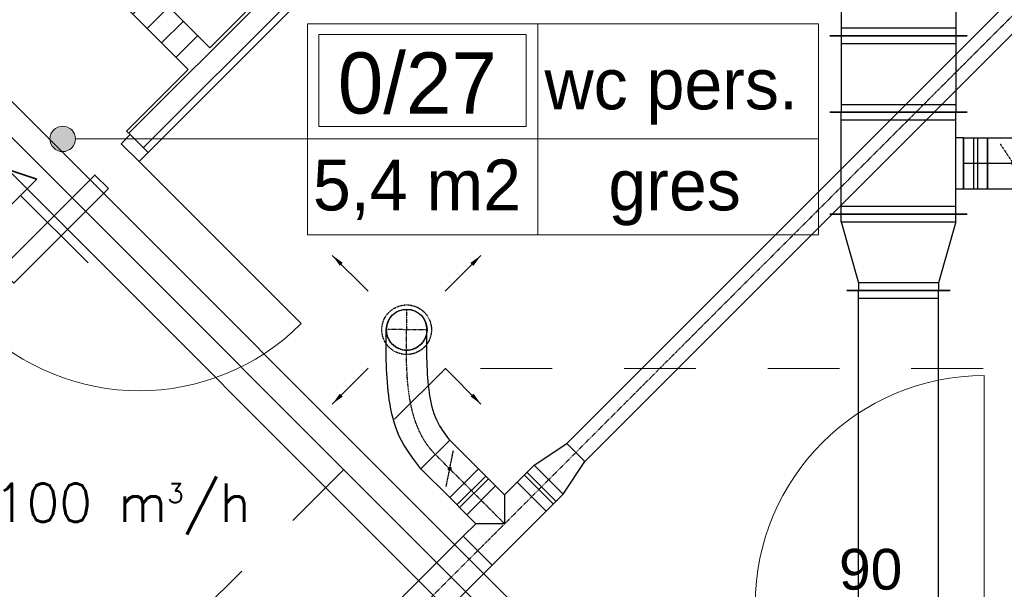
# Model space of a CAD drawing. Header units: millimetres. Extents: x -4612887 to -4536833, y -5457376 to -5415716.
# Tile 106 of 144: x -4585322 to -4581453, y -5429654 to -5427416. Entities that reach past the tile are written whole.
import ezdxf

# ---------------------------------------------------------------- set-up
doc = ezdxf.new("R2010")
doc.units = ezdxf.units.MM
doc.header["$MEASUREMENT"] = 0
for name, pattern in [('DASHDOT', [1, 0.5, -0.25, 0, -0.25]), ('DASHED', [0.75, 0.5, -0.25]), ('Przerywana', [564.444447, 282.222223, -282.222223])]:
    doc.linetypes.add(name, pattern=pattern)
doc.layers.get('0').update_dxf_attribs({"color": 8, "lineweight": 18})
for name, color, linetype, lineweight in [('FLUID-N1', 7, 'Continuous', 30), ('FLUID-N1-150-ARRGR', 7, 'Continuous', 25), ('FLUID-N3', 7, 'Continuous', 30), ('FLUID-W3', 7, 'Continuous', 30), ('FLUID-Zmiany', 7, 'Continuous', 50), ('is_wnt_kratki_kontaktowe', 160, 'Continuous', 35), ('Linia', 8, 'Continuous', 18), ('Strefy', 8, 'Continuous', 18), ('TECHNOLOGIA', 8, 'Continuous', 18), ('Ściany wewnętrzne', 7, 'Continuous', 18)]:
    doc.layers.add(name, color=color, linetype=linetype, lineweight=lineweight)
for name, color, linetype in [('FLUID-N1-SYM', 7, 'Continuous'), ('FLUID-N3-SYM', 7, 'Continuous'), ('FLUID-W3-SYM', 7, 'Continuous')]:
    doc.layers.add(name, color=color, linetype=linetype)
doc.styles.add('FDBES', font='simplex.shx')
doc.styles.add('GENERATED_STYLE_3', font='txt')
doc.styles.add('GENERATED_STYLE_4', font='txt')
doc.linetypes.add('ZIGZAG', pattern='A,0.0001,-0.2,[131,ltypeshp.shx,S=0.2,R=0,X=-0.2,Y=0],-0.4,[131,ltypeshp.shx,S=0.2,R=180,X=0.2,Y=0],-0.2', length=0.8001)
doc.dimstyles.new('FDBES', dxfattribs={"dimscale": 50, "dimtxt": 4, "dimasz": 2.5, "dimexe": 0.8, "dimexo": 2, "dimgap": 1, "dimtad": 1, "dimdsep": 46, "dimtxsty": 'FDBES', "dimcen": 2.5, "dimclrd": 4, "dimclre": 5, "dimadec": 0, "dimazin": 0, "dimtfac": 1, "dimtmove": 0, "dimatfit": 3, "dimfxl": 1, "dimarcsym": 0})
pattern_1 = [(45, (-4559356.9, -5416807.61), (-56.56854, 56.56854), [])]

# ---------------------------------------------------------------- blocks, each defined once
blk = doc.blocks.new('*U889')
at = {"color": 7, "linetype": 'DASHED'}
blk.add_circle((0, 0), 97.5, dxfattribs=at)
at = {"color": 0, "linetype": 'ByBlock', "lineweight": -2}
blk.add_circle((0, 0), 80, dxfattribs=at)
blk = doc.blocks.new('*U530')
at = {"color": 22, "linetype": 'Continuous', "lineweight": -2}
for p, q in [((-2450, -100), (-2450, 100)), ((2450, 100), (2450, -100))]:
    blk.add_line(p, q, dxfattribs=at)
at = {"color": 0, "linetype": 'ByBlock', "lineweight": -2}
for p, q in [((-2450, 100), (2450, 100)), ((-2450, -100), (2450, -100))]:
    blk.add_line(p, q, dxfattribs=at)
at = {"layer": 'FLUID-W3-SYM', "color": 7, "linetype": 'Continuous'}
blk.add_line((-2450, 0), (2450, 0), dxfattribs=at)
blk = doc.blocks.new('*U273')
at = {"color": 134, "linetype": 'Continuous', "lineweight": -2}
for p, q in [((-150, -270), (-150, 270)), ((150, 270), (150, -270))]:
    blk.add_line(p, q, dxfattribs=at)
at = {"color": 0, "linetype": 'ByBlock', "lineweight": -2}
for p, q in [((-150, 225), (150, 225)), ((-150, -225), (150, -225))]:
    blk.add_line(p, q, dxfattribs=at)
at = {"color": 7, "linetype": 'Continuous'}
for p, q in [((-120, -225), (-120, 225)), ((120, 225), (120, -225))]:
    blk.add_line(p, q, dxfattribs=at)
blk = doc.blocks.new('*U1154')
at = {"color": 134, "linetype": 'Continuous', "lineweight": -2}
for p, q in [((-927.5, -202.5), (-927.5, 202.5)), ((927.5, 202.5), (927.5, -202.5))]:
    blk.add_line(p, q, dxfattribs=at)
at = {"color": 0, "linetype": 'ByBlock', "lineweight": -2}
for p, q in [((-927.5, 157.5), (927.5, 157.5)), ((-927.5, -157.5), (927.5, -157.5))]:
    blk.add_line(p, q, dxfattribs=at)
at = {"color": 7, "linetype": 'Continuous'}
for p, q in [((-897.5, -157.5), (-897.5, 157.5)), ((897.5, 157.5), (897.5, -157.5))]:
    blk.add_line(p, q, dxfattribs=at)
blk = doc.blocks.new('*U292')
at = {"color": 134, "linetype": 'Continuous', "lineweight": -2}
for p, q in [((-200, -270), (-200, 270)), ((200, 270), (200, -270)), ((100, -255), (-100, -255))]:
    blk.add_line(p, q, dxfattribs=at)
at = {"color": 0, "linetype": 'ByBlock', "lineweight": -2}
for p, q in [((-200, 225), (200, 225)), ((-200, -225), (200, -225)), ((-100, -225), (-100, -255)), ((100, -255), (100, -225))]:
    blk.add_line(p, q, dxfattribs=at)
at = {"color": 7, "linetype": 'Continuous'}
for p, q in [((-170, -225), (-170, 225)), ((170, 225), (170, -225))]:
    blk.add_line(p, q, dxfattribs=at)
blk = doc.blocks.new('*U293')
at = {"color": 134, "linetype": 'Continuous', "lineweight": -2}
for p, q in [((-100, -100), (-100, 100)), ((100, 100), (100, -100))]:
    blk.add_line(p, q, dxfattribs=at)
at = {"color": 0, "linetype": 'ByBlock', "lineweight": -2}
for p, q in [((-100, 100), (100, 100)), ((-100, -100), (100, -100))]:
    blk.add_line(p, q, dxfattribs=at)
at = {"color": 7, "linetype": 'DASHED'}
blk.add_line((-50, 75), (50, -75), dxfattribs=at)
at = {"color": 7, "linetype": 'Continuous'}
blk.add_lwpolyline([(-4, 0, 8, 8, 1), (4, 0, 8, 8, 1)], format="xyseb", close=True, dxfattribs=at)
at = {"layer": 'FLUID-N3-SYM', "color": 7, "linetype": 'Continuous'}
blk.add_line((-100, 0), (100, 0), dxfattribs=at)
blk = doc.blocks.new('*U294')
at = {"color": 134, "linetype": 'Continuous', "lineweight": -2}
for p, q in [((-47.5, -100), (-47.5, 100)), ((47.5, 100), (47.5, -100))]:
    blk.add_line(p, q, dxfattribs=at)
at = {"color": 0, "linetype": 'ByBlock', "lineweight": -2}
for p, q in [((-47.5, 100), (47.5, 100)), ((-47.5, -100), (47.5, -100))]:
    blk.add_line(p, q, dxfattribs=at)
at = {"color": 7, "linetype": 'Continuous'}
for p, q in [((-7.5, 100), (-7.5, -100)), ((7.5, 100), (7.5, -100))]:
    blk.add_line(p, q, dxfattribs=at)
at = {"layer": 'FLUID-N3-SYM', "color": 7, "linetype": 'Continuous'}
blk.add_line((-47.5, 0), (47.5, 0), dxfattribs=at)
blk = doc.blocks.new('*U297')
at = {"color": 134, "linetype": 'Continuous', "lineweight": -2}
for p, q in [((-150, -270), (-150, 270)), ((150, 202.5), (150, -202.5))]:
    blk.add_line(p, q, dxfattribs=at)
at = {"color": 0, "linetype": 'ByBlock', "lineweight": -2}
for p, q in [((-120, 225), (-150, 225)), ((-120, 225), (120, 157.5)), ((120, 157.5), (150, 157.5)), ((-120, -225), (120, -157.5)), ((120, -157.5), (150, -157.5)), ((-120, -225), (-150, -225))]:
    blk.add_line(p, q, dxfattribs=at)
at = {"color": 7, "linetype": 'Continuous'}
for p, q in [((-120, -225), (-120, 225)), ((120, 157.5), (120, -157.5))]:
    blk.add_line(p, q, dxfattribs=at)
blk = doc.blocks.new('*U298')
at = {"color": 134, "linetype": 'Continuous', "lineweight": -2}
for p, q in [((-150, -270), (-150, 270)), ((150, 270), (150, -270))]:
    blk.add_line(p, q, dxfattribs=at)
at = {"color": 0, "linetype": 'ByBlock', "lineweight": -2}
for p, q in [((-150, 225), (150, 225)), ((-150, -225), (150, -225))]:
    blk.add_line(p, q, dxfattribs=at)
at = {"color": 7, "linetype": 'Continuous'}
for p, q in [((-120, -225), (-120, 225)), ((120, 225), (120, -225))]:
    blk.add_line(p, q, dxfattribs=at)
at = {"color": 7, "linetype": 'DASHED'}
blk.add_circle((0, 0), 50, dxfattribs=at)
blk = doc.blocks.new('*U966')
at = {"color": 162, "linetype": 'Continuous', "lineweight": -2}
for p, q in [((-200, -80), (-200, 80)), ((200, 80), (200, -80))]:
    blk.add_line(p, q, dxfattribs=at)
at = {"color": 0, "linetype": 'ByBlock', "lineweight": -2}
for p, q in [((-200, 80), (200, 80)), ((-200, -80), (200, -80))]:
    blk.add_line(p, q, dxfattribs=at)
at = {"layer": 'FLUID-N1-SYM', "color": 7, "linetype": 'DASHDOT'}
blk.add_line((-200, 0), (200, 0), dxfattribs=at)
blk = doc.blocks.new('*U967')
at = {"color": 162, "linetype": 'Continuous', "lineweight": -2}
for p, q in [((-80, 130), (80, 130)), ((-150, -80), (-150, 80)), ((150, 80), (150, -80))]:
    blk.add_line(p, q, dxfattribs=at)
at = {"color": 0, "linetype": 'ByBlock', "lineweight": -2}
for p, q in [((-80, 80), (-80, 130)), ((80, 130), (80, 80)), ((-150, 80), (-80, 80)), ((80, 80), (150, 80)), ((-150, -80), (150, -80))]:
    blk.add_line(p, q, dxfattribs=at)
at = {"color": 7, "linetype": 'Continuous'}
for p, q in [((0, 0), (-80, 80)), ((80, 80), (0, 0))]:
    blk.add_line(p, q, dxfattribs=at)
at = {"layer": 'FLUID-N1-SYM', "color": 7, "linetype": 'DASHDOT'}
for p, q in [((0, 0), (0, 130)), ((-150, 0), (150, 0))]:
    blk.add_line(p, q, dxfattribs=at)
blk = doc.blocks.new('*U968')
at = {"color": 162, "linetype": 'Continuous', "lineweight": -2}
for p, q in [((-75, -80), (-75, 80)), ((75, 50), (75, -50))]:
    blk.add_line(p, q, dxfattribs=at)
at = {"color": 0, "linetype": 'ByBlock', "lineweight": -2}
for p, q in [((-75, 80), (75, 50)), ((-75, -80), (75, -50))]:
    blk.add_line(p, q, dxfattribs=at)
at = {"layer": 'FLUID-N1-SYM', "color": 7, "linetype": 'DASHDOT'}
blk.add_line((-75, 0), (75, 0), dxfattribs=at)
blk = doc.blocks.new('*U969')
at = {"color": 162, "linetype": 'Continuous', "lineweight": -2}
for p, q in [((-47.5, -80), (-47.5, 80)), ((47.5, 80), (47.5, -80))]:
    blk.add_line(p, q, dxfattribs=at)
at = {"color": 0, "linetype": 'ByBlock', "lineweight": -2}
for p, q in [((-47.5, 80), (47.5, 80)), ((-47.5, -80), (47.5, -80))]:
    blk.add_line(p, q, dxfattribs=at)
at = {"color": 7, "linetype": 'Continuous'}
for p, q in [((-7.5, 80), (-7.5, -80)), ((7.5, 80), (7.5, -80))]:
    blk.add_line(p, q, dxfattribs=at)
at = {"layer": 'FLUID-N1-SYM', "color": 7, "linetype": 'DASHDOT'}
blk.add_line((-47.5, 0), (47.5, 0), dxfattribs=at)
blk = doc.blocks.new('*U970')
at = {"color": 162, "linetype": 'Continuous', "lineweight": -2}
for p, q in [((-80, -80), (-80, 80)), ((80, 80), (80, -80))]:
    blk.add_line(p, q, dxfattribs=at)
at = {"color": 0, "linetype": 'ByBlock', "lineweight": -2}
for p, q in [((-80, 80), (80, 80)), ((-80, -80), (80, -80))]:
    blk.add_line(p, q, dxfattribs=at)
at = {"color": 7, "linetype": 'DASHED'}
blk.add_line((-40, 60), (40, -60), dxfattribs=at)
at = {"color": 7, "linetype": 'Continuous'}
blk.add_lwpolyline([(-4, 0, 8, 8, 1), (4, 0, 8, 8, 1)], format="xyseb", close=True, dxfattribs=at)
at = {"layer": 'FLUID-N1-SYM', "color": 7, "linetype": 'DASHDOT'}
blk.add_line((-80, 0), (80, 0), dxfattribs=at)
blk = doc.blocks.new('*U971')
at = {"color": 162, "linetype": 'Continuous', "lineweight": -2}
for p, q in [((-47.5, -80), (-47.5, 80)), ((47.5, 80), (47.5, -80))]:
    blk.add_line(p, q, dxfattribs=at)
at = {"color": 0, "linetype": 'ByBlock', "lineweight": -2}
for p, q in [((-47.5, 80), (47.5, 80)), ((-47.5, -80), (47.5, -80))]:
    blk.add_line(p, q, dxfattribs=at)
at = {"color": 7, "linetype": 'Continuous'}
for p, q in [((-7.5, 80), (-7.5, -80)), ((7.5, 80), (7.5, -80))]:
    blk.add_line(p, q, dxfattribs=at)
at = {"layer": 'FLUID-N1-SYM', "color": 7, "linetype": 'DASHDOT'}
blk.add_line((-47.5, 0), (47.5, 0), dxfattribs=at)
blk = doc.blocks.new('*U973')
at = {"color": 162, "linetype": 'Continuous', "lineweight": -2}
for p, q in [((-1750, -50), (-1750, 50)), ((1750, 50), (1750, -50))]:
    blk.add_line(p, q, dxfattribs=at)
at = {"color": 0, "linetype": 'ByBlock', "lineweight": -2}
for p, q in [((-1750, 50), (1750, 50)), ((-1750, -50), (1750, -50))]:
    blk.add_line(p, q, dxfattribs=at)
at = {"layer": 'FLUID-N1-SYM', "color": 7, "linetype": 'DASHDOT'}
blk.add_line((-1750, 0), (1750, 0), dxfattribs=at)
blk = doc.blocks.new('*U1028')
at = {"color": 162, "linetype": 'Continuous', "lineweight": -2}
blk.add_line((169.3, -433.4), (56.2, -546.5), dxfattribs=at)
at = {"color": 0, "linetype": 'ByBlock', "lineweight": -2}
blk.add_arc((0, 0), 80, 359.1134, 179.1134, dxfattribs=at)
at = {"color": 7, "linetype": 'DASHED', "lineweight": -2}
blk.add_arc((0, 0), 80, 179.1134, 359.1134, dxfattribs=at)
at = {"color": 162, "linetype": 'ZIGZAG', "lineweight": -2, "ltscale": 50}
for points in [[(56.2, -546.5), (-28.8, -418.3), (-68.1, -275.9), (-80, 1.2)], [(169.3, -433.4), (118.4, -355.7), (90, -250.9), (80, -1.2)]]:
    blk.add_spline(points, degree=3, dxfattribs=at)
at = {"layer": 'FLUID-N1-SYM', "color": 7, "linetype": 'DASHDOT'}
for p, q in [((0, 0), (1.2, 80)), ((80, -1.2), (-80, 1.2))]:
    blk.add_line(p, q, dxfattribs=at)
at = {"layer": 'FLUID-N1-SYM', "color": 7, "linetype": 'DASHDOT', "start_tangent": (-0.707107, 0.707107), "end_tangent": (0.015474, 0.99988)}
blk.add_spline([(112.8, -490), (0, 0)], degree=3, dxfattribs=at)
blk = doc.blocks.new('Linia_4', base_point=(-4584191.6, -5427884.6))
at = {"layer": 'Linia', "linetype": 'Continuous'}
blk.add_hatch(color=256, dxfattribs=at).paths.add_polyline_path([(-4585103.3, -5427884.6), (-4585107.2, -5427865.5), (-4585118, -5427849.3), (-4585134.2, -5427838.5), (-4585153.3, -5427834.6), (-4585172.5, -5427838.5), (-4585188.7, -5427849.3), (-4585199.5, -5427865.5), (-4585203.3, -5427884.6), (-4585199.5, -5427903.8), (-4585188.7, -5427920), (-4585172.5, -5427930.8), (-4585153.3, -5427934.6), (-4585134.2, -5427930.8), (-4585118, -5427920), (-4585107.2, -5427903.8)])
blk.add_line((-4584191.6, -5427884.6), (-4585103.3, -5427884.6), dxfattribs=at)
blk.add_circle((-4585153.3, -5427884.6), 50, dxfattribs=at)
blk = doc.blocks.new('6')
at = {"layer": 'is_wnt_kratki_kontaktowe'}
for p, q in [((-12.52, 6), (-24.52, 0)), ((-12.52, 6), (-12.52, -6)), ((12.52, 0), (-12.52, 0)), ((-24.52, 0), (-12.52, -6))]:
    blk.add_line(p, q, dxfattribs=at)
blk.add_lwpolyline([(2.5, 17.5), (2.5, -17.5), (-2.5, -17.5), (-2.5, 17.5)], close=True, dxfattribs=at)
blk = doc.blocks.new('d90')
at = {"layer": 'Ściany wewnętrzne', "color": 2, "linetype": 'Continuous'}
for p, q in [((-4582061.6, -5429534.4), (-4582061.6, -5428634.4)), ((-4582961.6, -5429534.4), (-4583011.6, -5429534.4)), ((-4582961.6, -5429634.4), (-4582961.6, -5429534.4)), ((-4582011.6, -5429534.4), (-4582061.6, -5429534.4)), ((-4582061.6, -5429534.4), (-4582061.6, -5429634.4)), ((-4583011.6, -5429634.4), (-4582961.6, -5429634.4)), ((-4582061.6, -5429634.4), (-4582011.6, -5429634.4))]:
    blk.add_line(p, q, dxfattribs=at)
blk.add_arc((-4582061.6, -5429534.4), 900, 90, 180, dxfattribs=at)

msp = doc.modelspace()

# ---------------------------------------------------------------- hatches: boundary and pattern name
at = {"layer": 'Ściany wewnętrzne', "linetype": 'Continuous'}
h = msp.add_hatch(dxfattribs=at)
h.set_pattern_fill('BLOCZKI_CERAMICZNE', color=8, style=0, pattern_type=2)
h.set_pattern_definition(pattern_1)
h.paths.add_polyline_path([(-4584660.5, -5427612.1), (-4584575.7, -5427527.2), (-4586990.8, -5425112.1), (-4587075.7, -5425196.9)])
h = msp.add_hatch(dxfattribs=at)
h.set_pattern_fill('BLOCZKI_CERAMICZNE', color=8, style=0, pattern_type=2)
h.set_pattern_definition(pattern_1)
h.paths.add_polyline_path([(-4582932.1, -5425883.7), (-4584902.2, -5427853.8), (-4584888.1, -5427867.9), (-4584817.4, -5427938.6), (-4582847.3, -5425968.5), (-4582918, -5425897.8)])

# ---------------------------------------------------------------- linework, layer by layer
at = {"layer": 'Strefy', "color": 8, "linetype": 'Continuous'}
for p, q in [((-4584191.6, -5427432.9), (-4582183.5, -5427432.9)), ((-4584191.6, -5428261.1), (-4584191.6, -5427432.9)), ((-4583286.3, -5427432.9), (-4583286.3, -5428261.1)), ((-4582183.5, -5427432.9), (-4582183.5, -5428261.1)), ((-4584146.3, -5427474.3), (-4583331.6, -5427474.3)), ((-4584146.3, -5427835.7), (-4584146.3, -5427474.3)), ((-4583331.6, -5427474.3), (-4583331.6, -5427835.7)), ((-4583331.6, -5427835.7), (-4584146.3, -5427835.7)), ((-4584191.6, -5427884.6), (-4582183.5, -5427884.6)), ((-4582183.5, -5428261.1), (-4584191.6, -5428261.1))]:
    msp.add_line(p, q, dxfattribs=at)
at = {"layer": 'TECHNOLOGIA', "color": 10, "linetype": 'Przerywana'}
msp.add_lwpolyline([(-4588379.1, -5437333.9), (-4580971.9, -5437333.9), (-4580971.9, -5428786.7), (-4583649.1, -5428786.7), (-4588379.1, -5433488.2), (-4588379.1, -5437333.9)], dxfattribs=at)
at = {"layer": 'Ściany wewnętrzne', "color": 8, "linetype": 'Continuous'}
for p, q in [((-4584923.4, -5427903.3), (-4584888.1, -5427867.9)), ((-4584888.1, -5427867.9), (-4584902.2, -5427853.8)), ((-4584817.4, -5427938.6), (-4584888.1, -5427867.9)), ((-4584888.1, -5427867.9), (-4584817.4, -5427938.6)), ((-4584817.4, -5427938.6), (-4584888.1, -5427867.9)), ((-4584852.7, -5427974), (-4584923.4, -5427903.3)), ((-4584817.4, -5427938.6), (-4584852.7, -5427974)), ((-4584852.7, -5427974), (-4584216.3, -5428610.4))]:
    msp.add_line(p, q, dxfattribs=at)
at = {"layer": 'Ściany wewnętrzne', "color": 8, "linetype": 'Continuous', "flags": 128}
for points in [[(-4584575.7, -5427527.2), (-4586990.8, -5425112.1)], [(-4582932.1, -5425883.7), (-4584575.7, -5427527.2)], [(-4584817.4, -5427938.6), (-4582847.3, -5425968.5)], [(-4585940.3, -5426332.3), (-4584660.5, -5427612.1)], [(-4584660.5, -5427612.1), (-4584902.2, -5427853.8)]]:
    msp.add_lwpolyline(points, dxfattribs=at)
at = {"layer": 'Ściany wewnętrzne', "color": 8, "linetype": 'Continuous'}
msp.add_arc((-4584852.7, -5427974), 900, 225, 315, dxfattribs=at)

# ---------------------------------------------------------------- block references
at = {"layer": 'FLUID-N1', "color": 162, "linetype": 'Continuous'}
for name, p, rotation in [('*U973', (-4581900, -5427879.6), 45), ('*U889', (-4583801.7, -5428634.2), 180), ('*U970', (-4583632.4, -5429180.7), 135), ('*U968', (-4583190.4, -5429170.1), 45), ('*U971', (-4583542.2, -5429270.8), 135), ('*U969', (-4583277.1, -5429256.7), 45), ('*U967', (-4583416.7, -5429396.4), 45), ('*U966', (-4583664.2, -5429643.8), 45)]:
    msp.add_blockref(name, p, dxfattribs=dict(at, rotation=rotation))
msp.add_blockref('*U1028', (-4583801.7, -5428634.2), dxfattribs=at)
at = {"layer": 'FLUID-N3', "color": 134, "linetype": 'Continuous'}
for name, p, rotation in [('*U298', (-4581868.9, -5427330.1), 270), ('*U273', (-4581868.9, -5427630.1), 270), ('*U292', (-4581868.9, -5427980.1), 90), ('*U297', (-4581868.9, -5428330.1), 270), ('*U1154', (-4581868.9, -5429407.6), 90)]:
    msp.add_blockref(name, p, dxfattribs=dict(at, rotation=rotation))
for name, p in [('*U294', (-4581566.4, -5427980.1)), ('*U293', (-4581418.9, -5427980.1))]:
    msp.add_blockref(name, p, dxfattribs=at)
at = {"layer": 'FLUID-W3', "color": 22, "linetype": 'Continuous', "rotation": 315}
msp.add_blockref('*U530', (-4584803, -5428429.3), dxfattribs=at)
at = {"layer": 'FLUID-Zmiany'}
msp.add_blockref('d90', (529.9, -179.7), dxfattribs=at)
at = {"layer": 'is_wnt_kratki_kontaktowe', "color": 2, "xscale": 14.99999999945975, "yscale": 15, "zscale": 15, "rotation": 314.9999997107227}
msp.add_blockref('6', (-4585185.8, -5428239.1), dxfattribs=at)
at = {"layer": 'Linia', "color": 8, "linetype": 'Continuous'}
msp.add_blockref('Linia_4', (-4584191.6, -5427884.6), dxfattribs=at)

# ---------------------------------------------------------------- texts
at = {"color": 60, "insert": (-4581978.4, -5429709.7), "char_height": 160, "attachment_point": 5, "rotation": 360, "style": 'FDBES'}
msp.add_mtext('{\\fArial|b0|i0|c238|p34;\\C2;90\\P200}', dxfattribs=at)
at = {"layer": 'FLUID-N1-150-ARRGR', "color": 60, "insert": (-4584919.1, -5429339), "char_height": 150, "attachment_point": 5, "style": 'FDBES'}
msp.add_mtext('100 m{\\A2;\\H0.5x;3}/h\\P', dxfattribs=at)
at = {"layer": 'Strefy', "color": 8, "linetype": 'Continuous', "attachment_point": 4}
for s, insert, char_height, style in [('{0/27}', (-4584072.1, -5427666.6), 240, 'GENERATED_STYLE_4'), ('{wc pers.}', (-4583260.1, -5427698.6), 200, 'GENERATED_STYLE_3'), ('{5,4 m2}', (-4584170, -5428084.2), 200, 'GENERATED_STYLE_3'), ('{gres}', (-4583008.8, -5428095.5), 200, 'GENERATED_STYLE_3')]:
    msp.add_mtext(s, dxfattribs=dict(at, insert=insert, char_height=char_height, style=style))

# ---------------------------------------------------------------- leaders
at = {"layer": 'FLUID-N1-150-ARRGR'}
for points in [[(-4584093.8, -5428342), (-4583952.4, -5428483.4)], [(-4583509.6, -5428342), (-4583651, -5428483.4)], [(-4584093.8, -5428926.3), (-4583952.4, -5428784.9)], [(-4583509.6, -5428926.3), (-4583651, -5428784.9)]]:
    msp.add_leader(points, dimstyle='FDBES', override={"dimscale": 20, "dimclrd": 7}, dxfattribs=at)

doc.saveas('drawing.dxf')
